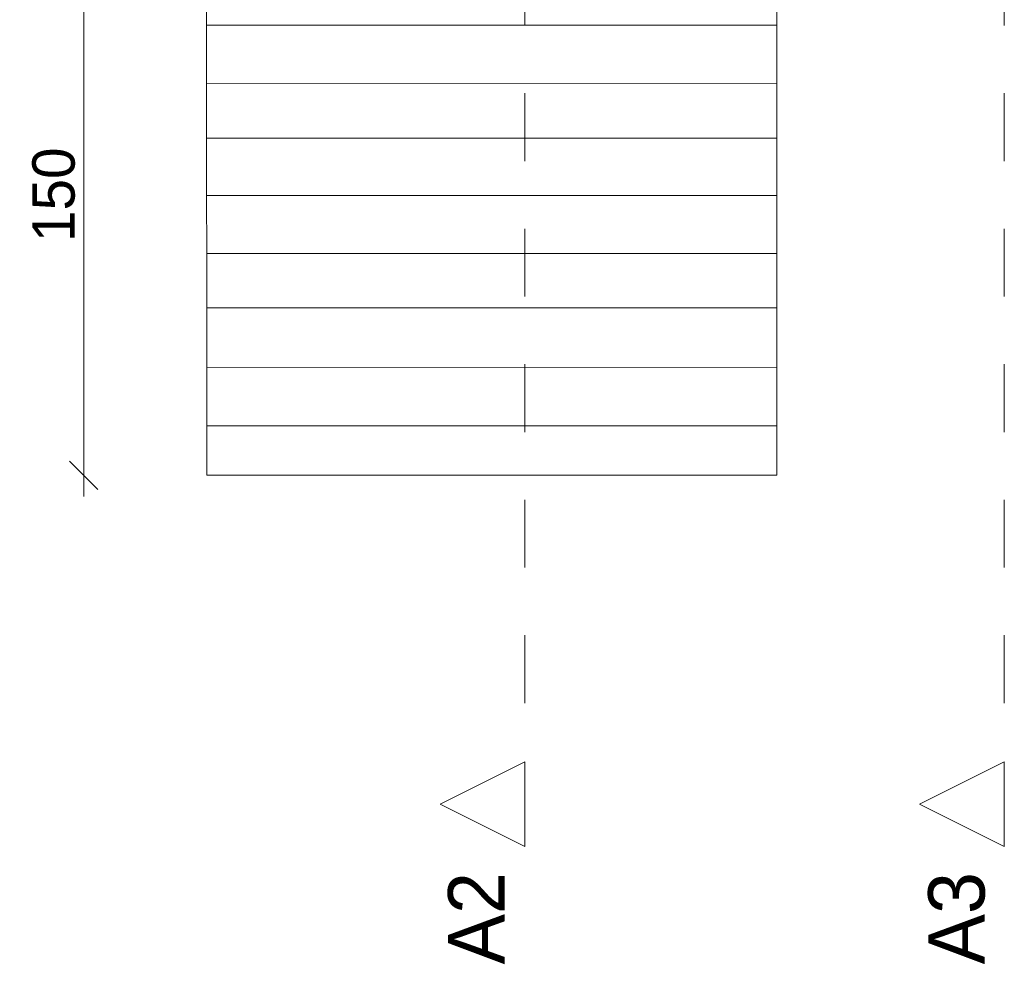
# Model space of a CAD drawing. Header units: millimetres. Extents: x 59044 to 78760, y -6506 to 13188.
# Tile 2 of 7: x 67918 to 70533, y -6506 to -4004. Entities that reach past the tile are written whole.
import ezdxf

# ---------------------------------------------------------------- set-up
doc = ezdxf.new("R2010")
doc.units = ezdxf.units.MM
doc.header["$MEASUREMENT"] = 0
doc.linetypes.add('Przerywana', pattern=[360, 180, -180])
doc.linetypes.add('Wipeout_Contour', pattern=[1000, 0, -1000])
doc.layers.add('0_Nr_pióra__103', color=7, linetype='Continuous', lineweight=5)
doc.layers.add('inw_przekrój', color=7, linetype='Continuous')
doc.layers.add('inw_przekrój _Nr_pióra__101', color=7, linetype='Continuous', lineweight=5, true_color=0xb2b2b2)
doc.layers.add('inw_przekrój _Nr_pióra__61', color=7, linetype='Continuous', lineweight=13, true_color=0x6a6a6a)
doc.styles.add('STYL_AUTOMATYCZNY_1', font='txt')
doc.dimstyles.new('STYL_AUTOMATYCZNY__2', dxfattribs={"dimtxt": 112.5, "dimasz": 71.25, "dimexe": 0.18, "dimexo": 0.0625, "dimgap": 0.09, "dimtad": 1, "dimdec": 0, "dimlfac": 0.1, "dimzin": 0, "dimdsep": 46, "dimtxsty": 'STYL_AUTOMATYCZNY_1', "dimblk": 'ARROWHEAD_6', "dimblk1": 'ARROWHEAD_6', "dimblk2": 'ARROWHEAD_6', "dimcen": 0.09, "dimse1": 1, "dimse2": 1, "dimclrd": 7, "dimclre": 7, "dimclrt": 7, "dimadec": 1, "dimazin": 0, "dimtfac": 1, "dimtdec": 4, "dimtmove": 0, "dimatfit": 3, "dimfxl": 0, "dimtolj": 1, "dimtzin": 0, "dimarcsym": 0})

# ---------------------------------------------------------------- blocks, each defined once
blk = doc.blocks.new('Strop_1_4', base_point=(68414.4, -5214.8))
at = {"layer": '0_Nr_pióra__103', "color": 7, "linetype": 'Continuous', "lineweight": 5, "flags": 128}
blk.add_lwpolyline([(68414.4, -5214.8), (69929.1, -5214.6), (69929, -5083), (68414.4, -5083.2)], close=True, dxfattribs=at)
blk = doc.blocks.new('Strop_2_4', base_point=(68414.4, -5083.2))
at = {"layer": '0_Nr_pióra__103', "color": 7, "linetype": 'Continuous', "lineweight": 5, "flags": 128}
blk.add_lwpolyline([(68414.4, -5083.2), (69929, -5083), (69929, -4927.8), (68414.3, -4928.1)], close=True, dxfattribs=at)
blk = doc.blocks.new('Strop_3_4', base_point=(68414.3, -4928.1))
at = {"layer": '0_Nr_pióra__103', "color": 7, "linetype": 'Continuous', "lineweight": 5, "flags": 128}
blk.add_lwpolyline([(68414.3, -4928.1), (69929, -4927.8), (69929, -4769.7), (68414.3, -4769.9)], close=True, dxfattribs=at)
blk = doc.blocks.new('Strop_4_4', base_point=(68414.3, -4625.5))
at = {"layer": '0_Nr_pióra__103', "color": 7, "linetype": 'Continuous', "lineweight": 5, "flags": 128}
blk.add_lwpolyline([(68414.3, -4625.5), (69929, -4625.2), (69928.9, -4471), (68414.2, -4471.2)], close=True, dxfattribs=at)
blk = doc.blocks.new('Strop_5_4', base_point=(68414.2, -4471.2))
at = {"layer": '0_Nr_pióra__103', "color": 7, "linetype": 'Continuous', "lineweight": 5, "flags": 128}
blk.add_lwpolyline([(68414.2, -4471.2), (69928.9, -4471), (69928.9, -4319), (68414.2, -4319.2)], close=True, dxfattribs=at)
blk = doc.blocks.new('Strop_6_4', base_point=(68414.2, -4319.2))
at = {"layer": '0_Nr_pióra__103', "color": 7, "linetype": 'Continuous', "lineweight": 5, "flags": 128}
blk.add_lwpolyline([(68414.2, -4319.2), (69928.9, -4319), (69928.9, -4174.1), (68414.2, -4174.3)], close=True, dxfattribs=at)
blk = doc.blocks.new('Strop_7_4', base_point=(68414.2, -4174.3))
at = {"layer": '0_Nr_pióra__103', "color": 7, "linetype": 'Continuous', "lineweight": 5, "flags": 128}
blk.add_lwpolyline([(68414.2, -4174.3), (69928.9, -4174.1), (69928.9, -4018.5), (68414.2, -4018.7)], close=True, dxfattribs=at)
blk = doc.blocks.new('Strop_8_4', base_point=(68414.2, -4018.7))
at = {"layer": '0_Nr_pióra__103', "color": 7, "linetype": 'Continuous', "lineweight": 5, "flags": 128}
blk.add_lwpolyline([(68414.2, -4018.7), (69928.9, -4018.5), (69928.8, -3710.8), (68414.1, -3711.1)], close=True, dxfattribs=at)
blk = doc.blocks.new('Strop_9_4', base_point=(68414.3, -4769.9))
at = {"layer": '0_Nr_pióra__103', "color": 7, "linetype": 'Continuous', "lineweight": 5, "flags": 128}
blk.add_lwpolyline([(68414.3, -4769.9), (69929, -4769.7), (69929, -4625.2), (68414.3, -4625.5)], close=True, dxfattribs=at)
blk = doc.blocks.new('*D51')
at = {"layer": '0_Nr_pióra__103', "color": 7, "linetype": 'Continuous', "lineweight": 5}
for p, q in [((68050.3, -3673.6), (68125.3, -3748.6)), ((68087.8, -5214.8), (68087.8, -3711.1)), ((68050.3, -5177.3), (68125.3, -5252.3)), ((68087.8, -5271.1), (68087.8, -5214.8))]:
    blk.add_line(p, q, dxfattribs=at)
at = {"layer": '0_Nr_pióra__103', "color": 7, "lineweight": 5, "insert": (68065.3, -4594.8), "char_height": 112.5, "attachment_point": 7, "rotation": 90, "style": 'STYL_AUTOMATYCZNY_1'}
blk.add_mtext('\\A1;{\\pql;\\fCentury Gothic|b0|i0|c238|p34;150}', dxfattribs=at)
blk = doc.blocks.new('ARROWHEAD_6')
at = {"color": 0, "linetype": 'Continuous', "lineweight": 0}
for p, q in [((-0.5, -0.5), (0.5, 0.5)), ((0, 0), (-1, 0))]:
    blk.add_line(p, q, dxfattribs=at)
blk = doc.blocks.new('Płaszczyzna odcinająca_2_4', base_point=(69259.2, 2752.7))
at = {"layer": 'inw_przekrój _Nr_pióra__101', "color": 253, "linetype": 'Przerywana', "lineweight": 5, "true_color": 0xb2b2b2}
blk.add_line((69259.2, 2640.2), (69259.2, -5976.4), dxfattribs=at)
at = {"layer": 'inw_przekrój _Nr_pióra__61', "color": 251, "lineweight": 13, "true_color": 0x6a6a6a, "insert": (69205.4, -6268.9), "char_height": 150, "attachment_point": 9, "rotation": 90, "style": 'STYL_AUTOMATYCZNY_1'}
blk.add_mtext('\\A1;{\\pqr;\\pt0;\\fCentury Gothic|b0|i0|c238|p34;A2}', dxfattribs=at)
at = {"color": 254, "linetype": 'Wipeout_Contour', "lineweight": 0, "ltscale": 208354.562661}
blk.add_wipeout([(69259.2, -6201.4), (69259.2, -5976.4), (69034.2, -6088.9)], dxfattribs=at).dxf.layer = 'inw_przekrój'
at = {"layer": 'inw_przekrój _Nr_pióra__61', "color": 251, "linetype": 'Continuous', "lineweight": 13, "true_color": 0x6a6a6a, "flags": 128}
blk.add_lwpolyline([(69259.2, -6201.4), (69259.2, -5976.4), (69034.2, -6088.9)], close=True, dxfattribs=at)
blk = doc.blocks.new('Płaszczyzna odcinająca_3_4', base_point=(70532.9, 2752.7))
at = {"layer": 'inw_przekrój _Nr_pióra__101', "color": 253, "linetype": 'Przerywana', "lineweight": 5, "true_color": 0xb2b2b2}
blk.add_line((70532.9, 2640.2), (70532.9, -5976.4), dxfattribs=at)
at = {"layer": 'inw_przekrój _Nr_pióra__61', "color": 251, "lineweight": 13, "true_color": 0x6a6a6a, "insert": (70482.9, -6268.9), "char_height": 150, "attachment_point": 9, "rotation": 90, "style": 'STYL_AUTOMATYCZNY_1'}
blk.add_mtext('\\A1;{\\pqr;\\pt0;\\fCentury Gothic|b0|i0|c238|p34;A3}', dxfattribs=at)
at = {"color": 254, "linetype": 'Wipeout_Contour', "lineweight": 0, "ltscale": 212161.230742}
blk.add_wipeout([(70532.9, -6201.4), (70532.9, -5976.4), (70307.9, -6088.9)], dxfattribs=at).dxf.layer = 'inw_przekrój'
at = {"layer": 'inw_przekrój _Nr_pióra__61', "color": 251, "linetype": 'Continuous', "lineweight": 13, "true_color": 0x6a6a6a, "flags": 128}
blk.add_lwpolyline([(70532.9, -6201.4), (70532.9, -5976.4), (70307.9, -6088.9)], close=True, dxfattribs=at)

msp = doc.modelspace()

# ---------------------------------------------------------------- block references
at = {"color": 7, "linetype": 'Continuous', "lineweight": 5}
for name, p in [('Strop_8_4', (68414.2, -4018.7)), ('Strop_7_4', (68414.2, -4174.3)), ('Strop_6_4', (68414.2, -4319.2)), ('Strop_5_4', (68414.2, -4471.2)), ('Strop_4_4', (68414.3, -4625.5)), ('Strop_9_4', (68414.3, -4769.9)), ('Strop_3_4', (68414.3, -4928.1)), ('Strop_2_4', (68414.4, -5083.2)), ('Strop_1_4', (68414.4, -5214.8))]:
    msp.add_blockref(name, p, dxfattribs=at)
at = {"layer": 'inw_przekrój', "color": 253, "lineweight": 5, "true_color": 0xb2b2b2}
msp.add_blockref('Płaszczyzna odcinająca_3_4', (70532.9, 2752.7), dxfattribs=at)

# ---------------------------------------------------------------- dimensions: what is measured, and where the dimension line sits
at = {"color": 7, "linetype": 'Continuous', "lineweight": 5}
dim = msp.add_linear_dim(base=(68087.8, -3711.1), p1=(68414.4, -5214.8), p2=(68414.2, -3711.1), angle=90, dimstyle='STYL_AUTOMATYCZNY__2', dxfattribs=at)
dim.commit()
dim.dimension.update_dxf_attribs({"geometry": '*D51', "text_midpoint": (68009.1, -4466.1), "dimtype": 160, "text_rotation": 90})

# ---------------------------------------------------------------- next in the draw order: block references
at = {"layer": 'inw_przekrój', "color": 253, "lineweight": 5, "true_color": 0xb2b2b2}
msp.add_blockref('Płaszczyzna odcinająca_2_4', (69259.2, 2752.7), dxfattribs=at)

doc.saveas('drawing.dxf')
